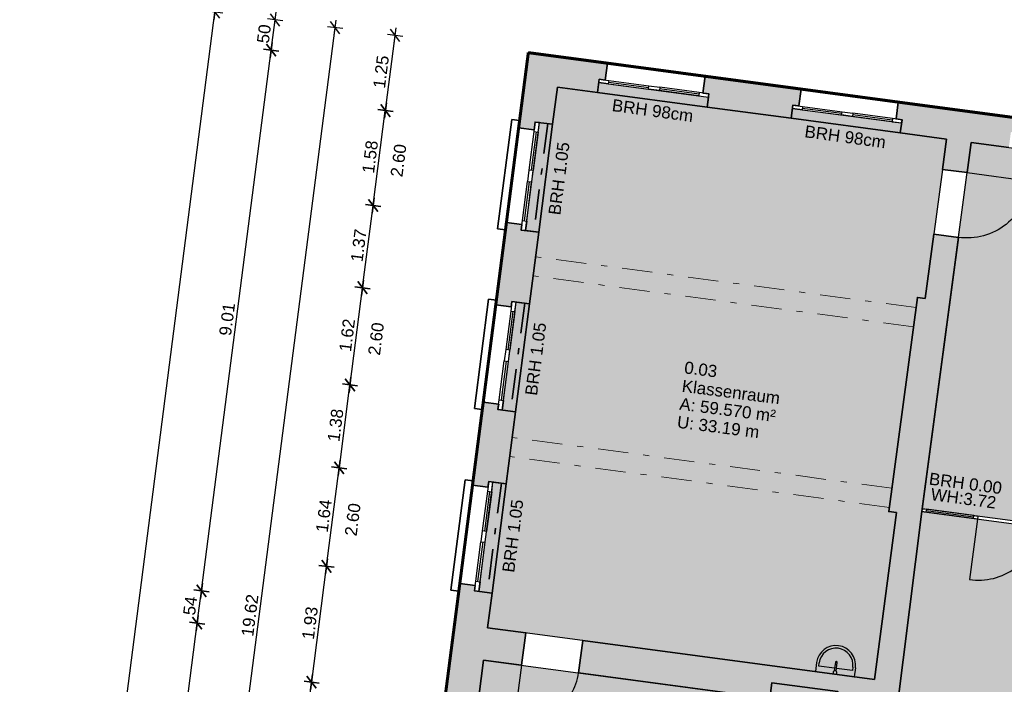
# Model space of a CAD drawing. Header units: metres. Extents: x 344112.5 to 344211.1, y 5709456.4 to 5709545.2.
# Tile 21 of 51: x 344112.5 to 344128.7, y 5709528.7 to 5709539.7. Entities that reach past the tile are written whole.
import ezdxf
from ezdxf.enums import TextEntityAlignment as Align

# ---------------------------------------------------------------- set-up
doc = ezdxf.new("R2010")
doc.units = ezdxf.units.M
for name, pattern in [('AUSGEZOGEN', [0]), ('DASHDOT', [1, 0.5, -0.25, 0, -0.25]), ('DASHED', [19.05, 12.7, -6.35])]:
    doc.linetypes.add(name, pattern=pattern)
doc.layers.add('Bemassung', color=7, linetype='Continuous')
doc.layers.add('Polygonflächen', color=7, linetype='Continuous')
doc.layers.add('BGF', color=2, linetype='Continuous', plot=False)
for name, color, linetype, lineweight in [('Fenster', 7, 'AUSGEZOGEN', 25), ('Sanitär', 7, 'AUSGEZOGEN', 25), ('Schraffur', 8, 'Continuous', 25), ('Text', 7, 'Continuous', 13), ('Türen', 7, 'AUSGEZOGEN', 25), ('Unterzug', 7, 'DASHDOT', 18), ('Wand', 7, 'AUSGEZOGEN', 35)]:
    doc.layers.add(name, color=color, linetype=linetype, lineweight=lineweight)
doc.styles.get("Standard").update_dxf_attribs({"font": 'arial.ttf'})
doc.dimstyles.new('1', dxfattribs={"dimtxt": 0.2, "dimasz": 0.005, "dimexe": 0.08, "dimexo": 0, "dimgap": 0.05, "dimtad": 3, "dimzin": 3, "dimdsep": 46, "dimtxsty": 'Standard', "dimblk": '1000hands_BEMPFEIL', "dimcen": 1, "dimdle": 0.08, "dimse1": 1, "dimse2": 1, "dimclre": 256, "dimazin": 2, "dimtfac": 1, "dimtix": 1, "dimtmove": 2, "dimatfit": 3, "dimldrblk": '1000hands_BEMPFEIL', "dimfxl": 1, "dimtolj": 1, "dimtzin": 0, "dimarcsym": 0})
doc.dimstyles.new('Copy of 1', dxfattribs={"dimtxt": 0.2, "dimasz": 0.005, "dimexe": 0.08, "dimexo": 0, "dimgap": 0.05, "dimtad": 3, "dimdec": 0, "dimlfac": 100, "dimzin": 3, "dimdsep": 46, "dimtxsty": 'Standard', "dimblk": '1000hands_BEMPFEIL', "dimcen": 1, "dimdle": 0.08, "dimse1": 1, "dimse2": 1, "dimclre": 256, "dimazin": 2, "dimtfac": 1, "dimtdec": 0, "dimtix": 1, "dimtmove": 2, "dimatfit": 3, "dimldrblk": '1000hands_BEMPFEIL', "dimfxl": 1, "dimtolj": 1, "dimtzin": 0, "dimarcsym": 0})

# ---------------------------------------------------------------- blocks, each defined once
blk = doc.blocks.new('A$C3A5037E9')
at = {"layer": 'Sanitär'}
for p, q in [((-0.016, 0.201), (-0.016, 0.054)), ((0.016, 0.054), (0.016, 0.201)), ((-0.327, 0.153), (-0.327, 0)), ((-0.284, 0.098), (-0.284, 0.153)), ((-0.016, 0.098), (-0.284, 0.098)), ((0.284, 0.098), (0.016, 0.098)), ((0.284, 0.153), (0.284, 0.098)), ((0.327, 0.153), (0.327, 0))]:
    blk.add_line(p, q, dxfattribs=at)
blk.add_lwpolyline([(-0.327, 0), (0.327, 0)], dxfattribs=at)
for centre, radius, start, end in [((0, 0.153), 0.327, 360, 180), ((0, 0.025), 0.0327, 360, 180), ((0, 0.025), 0.0327, 180, 231.6705), ((0, 0.025), 0.0327, 308.3295, 360)]:
    blk.add_arc(centre, radius, start, end, dxfattribs=at)
at = {"layer": 'Sanitär', "ltscale": 0.5}
blk.add_arc((0, 0.153), 0.284, 360, 180, dxfattribs=at)
at = {"layer": 'Sanitär'}
blk.add_open_spline([(0.016, 0.201), (0.016, 0.202), (0.016, 0.205), (0.012, 0.208), (0.006, 0.21), (0, 0.211), (-0.006, 0.21), (-0.012, 0.208), (-0.016, 0.205), (-0.016, 0.202), (-0.016, 0.201)], degree=3, dxfattribs=at)
blk = doc.blocks.new('1000hands_BEMPFEIL')
at = {"color": 0}
for p, q in [((-25.4, 0), (25.4, 0)), ((-18, -18), (18, 18)), ((0, -25.4), (0, 25.4))]:
    blk.add_line(p, q, dxfattribs=at)
blk = doc.blocks.new('*D308')
at = {"layer": 'Bemassung', "color": 0, "lineweight": -2, "transparency": 16777216}
blk.add_line((344129.32, 5709541.012), (344127.386, 5709541.261), dxfattribs=at)
at = {"layer": 'Defpoints', "color": 0, "transparency": 16777216}
for p in [(344127.381, 5709541.262), (344126.998, 5709538.294, 0), (344128.941, 5709538.035, 0)]:
    blk.add_point(p, dxfattribs=at)
at = {"layer": 'Bemassung', "color": 0, "lineweight": -2, "transparency": 16777216, "xscale": 0.005, "yscale": 0.005, "zscale": 0.005}
for p, rotation in [((344127.381, 5709541.262), 172.6453569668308), ((344129.325, 5709541.011), 352.6453569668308)]:
    blk.add_blockref('1000hands_BEMPFEIL', p, dxfattribs=dict(at, rotation=rotation))
at = {"layer": 'Bemassung', "color": 0, "transparency": 16777216, "insert": (344128.373, 5709541.287), "char_height": 0.2, "attachment_point": 5, "rotation": 352.6454}
blk.add_mtext('\\A1;1.96', dxfattribs=at)
blk = doc.blocks.new('*D309')
at = {"layer": 'Bemassung', "color": 0, "lineweight": -2, "transparency": 16777216}
blk.add_line((344127.377, 5709541.263), (344125.78, 5709541.469), dxfattribs=at)
at = {"layer": 'Defpoints', "color": 0, "transparency": 16777216}
for p in [(344125.775, 5709541.469), (344125.393, 5709538.509, 0), (344126.998, 5709538.294, 0)]:
    blk.add_point(p, dxfattribs=at)
at = {"layer": 'Bemassung', "color": 0, "lineweight": -2, "transparency": 16777216, "xscale": 0.005, "yscale": 0.005, "zscale": 0.005}
for p, rotation in [((344125.775, 5709541.469), 172.6453569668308), ((344127.381, 5709541.262), 352.6453569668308)]:
    blk.add_blockref('1000hands_BEMPFEIL', p, dxfattribs=dict(at, rotation=rotation))
at = {"layer": 'Bemassung', "color": 0, "transparency": 16777216, "insert": (344126.598, 5709541.517), "char_height": 0.2, "attachment_point": 5, "rotation": 352.6454}
blk.add_mtext('\\A1;1.62', dxfattribs=at)
blk = doc.blocks.new('*D310')
at = {"layer": 'Bemassung', "color": 0, "lineweight": -2, "transparency": 16777216}
blk.add_line((344125.77, 5709541.47), (344124.193, 5709541.674), dxfattribs=at)
at = {"layer": 'Defpoints', "color": 0, "transparency": 16777216}
for p in [(344124.188, 5709541.674), (344123.807, 5709538.721, 0), (344125.393, 5709538.509, 0)]:
    blk.add_point(p, dxfattribs=at)
at = {"layer": 'Bemassung', "color": 0, "lineweight": -2, "transparency": 16777216, "xscale": 0.005, "yscale": 0.005, "zscale": 0.005}
for p, rotation in [((344124.188, 5709541.674), 172.6453569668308), ((344125.775, 5709541.469), 352.6453569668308)]:
    blk.add_blockref('1000hands_BEMPFEIL', p, dxfattribs=dict(at, rotation=rotation))
at = {"layer": 'Bemassung', "color": 0, "transparency": 16777216, "insert": (344125.001, 5709541.723), "char_height": 0.2, "attachment_point": 5, "rotation": 352.6454}
blk.add_mtext('\\A1;1.60', dxfattribs=at)
blk = doc.blocks.new('*D311')
at = {"layer": 'Bemassung', "color": 0, "lineweight": -2, "transparency": 16777216}
blk.add_line((344124.183, 5709541.675), (344122.576, 5709541.882), dxfattribs=at)
at = {"layer": 'Defpoints', "color": 0, "transparency": 16777216}
for p in [(344122.571, 5709541.883), (344122.191, 5709538.937, 0), (344123.807, 5709538.721, 0)]:
    blk.add_point(p, dxfattribs=at)
at = {"layer": 'Bemassung', "color": 0, "lineweight": -2, "transparency": 16777216, "xscale": 0.005, "yscale": 0.005, "zscale": 0.005}
for p, rotation in [((344122.571, 5709541.883), 172.6453569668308), ((344124.188, 5709541.674), 352.6453569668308)]:
    blk.add_blockref('1000hands_BEMPFEIL', p, dxfattribs=dict(at, rotation=rotation))
at = {"layer": 'Bemassung', "color": 0, "transparency": 16777216, "insert": (344123.399, 5709541.929), "char_height": 0.2, "attachment_point": 5, "rotation": 352.6454}
blk.add_mtext('\\A1;1.63', dxfattribs=at)
blk = doc.blocks.new('*D312')
at = {"layer": 'Bemassung', "color": 0, "lineweight": -2, "transparency": 16777216}
blk.add_line((344122.566, 5709541.883), (344121.269, 5709542.051), dxfattribs=at)
at = {"layer": 'Defpoints', "color": 0, "transparency": 16777216}
for p in [(344121.264, 5709542.052), (344120.884, 5709539.111, 0), (344122.191, 5709538.937, 0)]:
    blk.add_point(p, dxfattribs=at)
at = {"layer": 'Bemassung', "color": 0, "lineweight": -2, "transparency": 16777216, "xscale": 0.005, "yscale": 0.005, "zscale": 0.005}
for p, rotation in [((344121.264, 5709542.052), 172.6453569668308), ((344122.571, 5709541.883), 352.6453569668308)]:
    blk.add_blockref('1000hands_BEMPFEIL', p, dxfattribs=dict(at, rotation=rotation))
at = {"layer": 'Bemassung', "color": 0, "transparency": 16777216, "insert": (344121.937, 5709542.118), "char_height": 0.2, "attachment_point": 5, "rotation": 352.6454}
blk.add_mtext('\\A1;1.32', dxfattribs=at)
blk = doc.blocks.new('*D259')
at = {"layer": 'Bemassung', "color": 0, "lineweight": -2, "transparency": 16777216}
blk.add_line((344133.227, 5709541.516), (344121.397, 5709543.043), dxfattribs=at)
at = {"layer": 'Defpoints', "color": 0, "transparency": 16777216}
for p in [(344121.392, 5709543.043), (344120.884, 5709539.111, 0), (344132.718, 5709537.53, 0)]:
    blk.add_point(p, dxfattribs=at)
at = {"layer": 'Bemassung', "color": 0, "lineweight": -2, "transparency": 16777216, "xscale": 0.005, "yscale": 0.005, "zscale": 0.005}
for p, rotation in [((344121.392, 5709543.043), 172.6453569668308), ((344133.232, 5709541.515), 352.6453569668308)]:
    blk.add_blockref('1000hands_BEMPFEIL', p, dxfattribs=dict(at, rotation=rotation))
at = {"layer": 'Bemassung', "color": 0, "transparency": 16777216, "insert": (344127.331, 5709542.43), "char_height": 0.2, "attachment_point": 5, "rotation": 352.6454}
blk.add_mtext('\\A1;11.94', dxfattribs=at)
blk = doc.blocks.new('*D269')
at = {"layer": 'Bemassung', "color": 0, "lineweight": -2, "transparency": 16777216}
blk.add_line((344132.847, 5709542.573), (344128.909, 5709543.081), dxfattribs=at)
at = {"layer": 'Defpoints', "color": 0, "transparency": 16777216}
for p in [(344128.904, 5709543.082), (344128.201, 5709537.629, 0), (344132.146, 5709537.102, 0)]:
    blk.add_point(p, dxfattribs=at)
at = {"layer": 'Bemassung', "color": 0, "lineweight": -2, "transparency": 16777216, "xscale": 0.005, "yscale": 0.005, "zscale": 0.005}
for p, rotation in [((344128.904, 5709543.082), 172.6453569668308), ((344132.852, 5709542.572), 352.6453569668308)]:
    blk.add_blockref('1000hands_BEMPFEIL', p, dxfattribs=dict(at, rotation=rotation))
at = {"layer": 'Bemassung', "color": 0, "transparency": 16777216, "insert": (344130.898, 5709542.978), "char_height": 0.2, "attachment_point": 5, "rotation": 352.6454}
blk.add_mtext('\\A1;3.98', dxfattribs=at)
blk = doc.blocks.new('*D270')
at = {"layer": 'Bemassung', "color": 0, "lineweight": -2, "transparency": 16777216}
blk.add_line((344128.899, 5709543.083), (344128.503, 5709543.134), dxfattribs=at)
at = {"layer": 'Defpoints', "color": 0, "transparency": 16777216}
for p in [(344128.498, 5709543.134), (344127.795, 5709537.684, 0), (344128.201, 5709537.629, 0)]:
    blk.add_point(p, dxfattribs=at)
at = {"layer": 'Bemassung', "color": 0, "lineweight": -2, "transparency": 16777216, "xscale": 0.005, "yscale": 0.005, "zscale": 0.005}
for p, rotation in [((344128.498, 5709543.134), 172.6453569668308), ((344128.904, 5709543.082), 352.6453569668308)]:
    blk.add_blockref('1000hands_BEMPFEIL', p, dxfattribs=dict(at, rotation=rotation))
at = {"layer": 'Bemassung', "color": 0, "transparency": 16777216, "insert": (344128.72, 5709543.257), "char_height": 0.2, "attachment_point": 5, "rotation": 352.6454}
blk.add_mtext('\\A1;41', dxfattribs=at)
blk = doc.blocks.new('*D271')
at = {"layer": 'Bemassung', "color": 0, "lineweight": -2, "transparency": 16777216}
blk.add_line((344128.493, 5709543.135), (344122.073, 5709543.964), dxfattribs=at)
at = {"layer": 'Defpoints', "color": 0, "transparency": 16777216}
for p in [(344122.068, 5709543.964), (344121.368, 5709538.542, 0), (344127.795, 5709537.684, 0)]:
    blk.add_point(p, dxfattribs=at)
at = {"layer": 'Bemassung', "color": 0, "lineweight": -2, "transparency": 16777216, "xscale": 0.005, "yscale": 0.005, "zscale": 0.005}
for p, rotation in [((344122.068, 5709543.964), 172.6453569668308), ((344128.498, 5709543.134), 352.6453569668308)]:
    blk.add_blockref('1000hands_BEMPFEIL', p, dxfattribs=dict(at, rotation=rotation))
at = {"layer": 'Bemassung', "color": 0, "transparency": 16777216, "insert": (344125.303, 5709543.7), "char_height": 0.2, "attachment_point": 5, "rotation": 352.6454}
blk.add_mtext('\\A1;6.48', dxfattribs=at)
blk = doc.blocks.new('*D272')
at = {"layer": 'Bemassung', "color": 0, "lineweight": -2, "transparency": 16777216}
blk.add_line((344122.063, 5709543.965), (344121.525, 5709544.035), dxfattribs=at)
at = {"layer": 'Defpoints', "color": 0, "transparency": 16777216}
for p in [(344121.52, 5709544.035), (344120.884, 5709539.111, 0), (344121.368, 5709538.542, 0)]:
    blk.add_point(p, dxfattribs=at)
at = {"layer": 'Bemassung', "color": 0, "lineweight": -2, "transparency": 16777216, "xscale": 0.005, "yscale": 0.005, "zscale": 0.005}
for p, rotation in [((344121.52, 5709544.035), 172.6453569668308), ((344122.068, 5709543.964), 352.6453569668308)]:
    blk.add_blockref('1000hands_BEMPFEIL', p, dxfattribs=dict(at, rotation=rotation))
at = {"layer": 'Bemassung', "color": 0, "transparency": 16777216, "insert": (344121.813, 5709544.15), "char_height": 0.2, "attachment_point": 5, "rotation": 352.6454}
blk.add_mtext('\\A1;55', dxfattribs=at)
blk = doc.blocks.new('*D46')
at = {"layer": 'Bemassung', "color": 0, "lineweight": -2, "transparency": 16777216}
blk.add_line((344166.211, 5709539.275), (344121.653, 5709545.026), dxfattribs=at)
at = {"layer": 'Defpoints', "color": 0, "transparency": 16777216}
for p in [(344121.648, 5709545.027), (344120.884, 5709539.111, 0), (344165.434, 5709533.214, 0)]:
    blk.add_point(p, dxfattribs=at)
at = {"layer": 'Bemassung', "color": 0, "lineweight": -2, "transparency": 16777216, "xscale": 0.005, "yscale": 0.005, "zscale": 0.005}
for p, rotation in [((344121.648, 5709545.027), 172.6453569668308), ((344166.216, 5709539.274), 352.6453569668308)]:
    blk.add_blockref('1000hands_BEMPFEIL', p, dxfattribs=dict(at, rotation=rotation))
at = {"layer": 'Bemassung', "color": 0, "transparency": 16777216, "insert": (344143.952, 5709542.301), "char_height": 0.2, "attachment_point": 5, "rotation": 352.6454}
blk.add_mtext('\\A1;44.94', dxfattribs=at)
blk = doc.blocks.new('*D201')
at = {"layer": 'Bemassung', "color": 0, "lineweight": -2, "transparency": 16777216}
blk.add_line((344117.099, 5709527.13), (344117.303, 5709528.707), dxfattribs=at)
at = {"layer": 'Defpoints', "color": 0, "transparency": 16777216}
for p in [(344117.303, 5709528.712), (344119.504, 5709528.428, 0), (344119.299, 5709526.841, 0)]:
    blk.add_point(p, dxfattribs=at)
at = {"layer": 'Bemassung', "color": 0, "lineweight": -2, "transparency": 16777216, "xscale": 0.005, "yscale": 0.005, "zscale": 0.005}
for p, rotation in [((344117.303, 5709528.712), 82.6453569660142), ((344117.099, 5709527.126), 262.6453569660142)]:
    blk.add_blockref('1000hands_BEMPFEIL', p, dxfattribs=dict(at, rotation=rotation))
at = {"layer": 'Bemassung', "color": 0, "transparency": 16777216, "insert": (344117.05, 5709527.938), "char_height": 0.2, "attachment_point": 5, "rotation": 82.6454}
blk.add_mtext('\\A1;1.60', dxfattribs=at)
blk = doc.blocks.new('*D202')
at = {"layer": 'Bemassung', "color": 0, "lineweight": -2, "transparency": 16777216}
blk.add_line((344117.304, 5709528.717), (344117.55, 5709530.622), dxfattribs=at)
at = {"layer": 'Defpoints', "color": 0, "transparency": 16777216}
for p in [(344117.55, 5709530.626), (344119.752, 5709530.342, 0), (344119.504, 5709528.428, 0)]:
    blk.add_point(p, dxfattribs=at)
at = {"layer": 'Bemassung', "color": 0, "lineweight": -2, "transparency": 16777216, "xscale": 0.005, "yscale": 0.005, "zscale": 0.005}
for p, rotation in [((344117.55, 5709530.626), 82.6453569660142), ((344117.303, 5709528.712), 262.6453569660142)]:
    blk.add_blockref('1000hands_BEMPFEIL', p, dxfattribs=dict(at, rotation=rotation))
at = {"layer": 'Bemassung', "color": 0, "transparency": 16777216, "insert": (344117.276, 5709529.689), "char_height": 0.2, "attachment_point": 5, "rotation": 82.6454}
blk.add_mtext('\\A1;1.93', dxfattribs=at)
blk = doc.blocks.new('*D203')
at = {"layer": 'Bemassung', "color": 0, "lineweight": -2, "transparency": 16777216}
blk.add_line((344117.551, 5709530.631), (344117.76, 5709532.248), dxfattribs=at)
at = {"layer": 'Defpoints', "color": 0, "transparency": 16777216}
for p in [(344117.76, 5709532.253), (344119.962, 5709531.969, 0), (344119.752, 5709530.342, 0)]:
    blk.add_point(p, dxfattribs=at)
at = {"layer": 'Bemassung', "color": 0, "lineweight": -2, "transparency": 16777216, "xscale": 0.005, "yscale": 0.005, "zscale": 0.005}
for p, rotation in [((344117.76, 5709532.253), 82.6453569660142), ((344117.55, 5709530.626), 262.6453569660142)]:
    blk.add_blockref('1000hands_BEMPFEIL', p, dxfattribs=dict(at, rotation=rotation))
at = {"layer": 'Bemassung', "color": 0, "transparency": 16777216, "insert": (344117.505, 5709531.459), "char_height": 0.2, "attachment_point": 5, "rotation": 82.6454}
blk.add_mtext('\\A1;1.64', dxfattribs=at)
blk = doc.blocks.new('*D204')
at = {"layer": 'Bemassung', "color": 0, "lineweight": -2, "transparency": 16777216}
blk.add_line((344117.761, 5709532.258), (344117.936, 5709533.617), dxfattribs=at)
at = {"layer": 'Defpoints', "color": 0, "transparency": 16777216}
for p in [(344117.937, 5709533.622), (344120.139, 5709533.337, 0), (344119.962, 5709531.969, 0)]:
    blk.add_point(p, dxfattribs=at)
at = {"layer": 'Bemassung', "color": 0, "lineweight": -2, "transparency": 16777216, "xscale": 0.005, "yscale": 0.005, "zscale": 0.005}
for p, rotation in [((344117.937, 5709533.622), 82.6453569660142), ((344117.76, 5709532.253), 262.6453569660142)]:
    blk.add_blockref('1000hands_BEMPFEIL', p, dxfattribs=dict(at, rotation=rotation))
at = {"layer": 'Bemassung', "color": 0, "transparency": 16777216, "insert": (344117.698, 5709532.957), "char_height": 0.2, "attachment_point": 5, "rotation": 82.6454}
blk.add_mtext('\\A1;1.38', dxfattribs=at)
blk = doc.blocks.new('*D205')
at = {"layer": 'Bemassung', "color": 0, "lineweight": -2, "transparency": 16777216}
blk.add_line((344117.938, 5709533.627), (344118.144, 5709535.223), dxfattribs=at)
at = {"layer": 'Defpoints', "color": 0, "transparency": 16777216}
for p in [(344118.144, 5709535.228), (344120.346, 5709534.944, 0), (344120.139, 5709533.337, 0)]:
    blk.add_point(p, dxfattribs=at)
at = {"layer": 'Bemassung', "color": 0, "lineweight": -2, "transparency": 16777216, "xscale": 0.005, "yscale": 0.005, "zscale": 0.005}
for p, rotation in [((344118.144, 5709535.228), 82.6453569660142), ((344117.937, 5709533.622), 262.6453569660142)]:
    blk.add_blockref('1000hands_BEMPFEIL', p, dxfattribs=dict(at, rotation=rotation))
at = {"layer": 'Bemassung', "color": 0, "transparency": 16777216, "insert": (344117.89, 5709534.444), "char_height": 0.2, "attachment_point": 5, "rotation": 82.6454}
blk.add_mtext('\\A1;1.62', dxfattribs=at)
blk = doc.blocks.new('*D206')
at = {"layer": 'Bemassung', "color": 0, "lineweight": -2, "transparency": 16777216}
blk.add_line((344118.145, 5709535.233), (344118.319, 5709536.582), dxfattribs=at)
at = {"layer": 'Defpoints', "color": 0, "transparency": 16777216}
for p in [(344118.32, 5709536.587), (344120.522, 5709536.303, 0), (344120.346, 5709534.944, 0)]:
    blk.add_point(p, dxfattribs=at)
at = {"layer": 'Bemassung', "color": 0, "lineweight": -2, "transparency": 16777216, "xscale": 0.005, "yscale": 0.005, "zscale": 0.005}
for p, rotation in [((344118.32, 5709536.587), 82.6453569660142), ((344118.144, 5709535.228), 262.6453569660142)]:
    blk.add_blockref('1000hands_BEMPFEIL', p, dxfattribs=dict(at, rotation=rotation))
at = {"layer": 'Bemassung', "color": 0, "transparency": 16777216, "insert": (344118.081, 5709535.927), "char_height": 0.2, "attachment_point": 5, "rotation": 82.6454}
blk.add_mtext('\\A1;1.37', dxfattribs=at)
blk = doc.blocks.new('*D207')
at = {"layer": 'Bemassung', "color": 0, "lineweight": -2, "transparency": 16777216}
blk.add_line((344118.32, 5709536.592), (344118.521, 5709538.149), dxfattribs=at)
at = {"layer": 'Defpoints', "color": 0, "transparency": 16777216}
for p in [(344118.522, 5709538.154), (344120.724, 5709537.87, 0), (344120.522, 5709536.303, 0)]:
    blk.add_point(p, dxfattribs=at)
at = {"layer": 'Bemassung', "color": 0, "lineweight": -2, "transparency": 16777216, "xscale": 0.005, "yscale": 0.005, "zscale": 0.005}
for p, rotation in [((344118.522, 5709538.154), 82.6453569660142), ((344118.32, 5709536.587), 262.6453569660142)]:
    blk.add_blockref('1000hands_BEMPFEIL', p, dxfattribs=dict(at, rotation=rotation))
at = {"layer": 'Bemassung', "color": 0, "transparency": 16777216, "insert": (344118.27, 5709537.39), "char_height": 0.2, "attachment_point": 5, "rotation": 82.6454}
blk.add_mtext('\\A1;1.58', dxfattribs=at)
blk = doc.blocks.new('*D208')
at = {"layer": 'Bemassung', "color": 0, "lineweight": -2, "transparency": 16777216}
blk.add_line((344118.523, 5709538.159), (344118.682, 5709539.391), dxfattribs=at)
at = {"layer": 'Defpoints', "color": 0, "transparency": 16777216}
for p in [(344118.682, 5709539.396), (344120.884, 5709539.111, 0), (344120.724, 5709537.87, 0)]:
    blk.add_point(p, dxfattribs=at)
at = {"layer": 'Bemassung', "color": 0, "lineweight": -2, "transparency": 16777216, "xscale": 0.005, "yscale": 0.005, "zscale": 0.005}
for p, rotation in [((344118.682, 5709539.396), 82.6453569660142), ((344118.522, 5709538.154), 262.6453569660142)]:
    blk.add_blockref('1000hands_BEMPFEIL', p, dxfattribs=dict(at, rotation=rotation))
at = {"layer": 'Bemassung', "color": 0, "transparency": 16777216, "insert": (344118.451, 5709538.794), "char_height": 0.2, "attachment_point": 5, "rotation": 82.6454}
blk.add_mtext('\\A1;1.25', dxfattribs=at)
blk = doc.blocks.new('*D209')
at = {"layer": 'Bemassung', "color": 0, "lineweight": -2, "transparency": 16777216}
blk.add_line((344115.18, 5709520.075), (344117.69, 5709539.519), dxfattribs=at)
at = {"layer": 'Defpoints', "color": 0, "transparency": 16777216}
for p in [(344117.691, 5709539.524), (344120.884, 5709539.111, 0), (344118.372, 5709519.658, 0)]:
    blk.add_point(p, dxfattribs=at)
at = {"layer": 'Bemassung', "color": 0, "lineweight": -2, "transparency": 16777216, "xscale": 0.005, "yscale": 0.005, "zscale": 0.005}
for p, rotation in [((344117.691, 5709539.524), 82.6453569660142), ((344115.18, 5709520.07), 262.6453569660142)]:
    blk.add_blockref('1000hands_BEMPFEIL', p, dxfattribs=dict(at, rotation=rotation))
at = {"layer": 'Bemassung', "color": 0, "transparency": 16777216, "insert": (344116.284, 5709529.816), "char_height": 0.2, "attachment_point": 5, "rotation": 82.6454}
blk.add_mtext('\\A1;19.62', dxfattribs=at)
blk = doc.blocks.new('*D211')
at = {"layer": 'Bemassung', "color": 0, "lineweight": -2, "transparency": 16777216}
blk.add_line((344114.261, 5709520.766), (344115.412, 5709529.682), dxfattribs=at)
at = {"layer": 'Defpoints', "color": 0, "transparency": 16777216}
for p in [(344115.413, 5709529.687), (344120.143, 5709529.076, 0), (344118.99, 5709520.15, 0)]:
    blk.add_point(p, dxfattribs=at)
at = {"layer": 'Bemassung', "color": 0, "lineweight": -2, "transparency": 16777216, "xscale": 0.005, "yscale": 0.005, "zscale": 0.005}
for p, rotation in [((344115.413, 5709529.687), 82.6453569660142), ((344114.26, 5709520.761), 262.6453569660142)]:
    blk.add_blockref('1000hands_BEMPFEIL', p, dxfattribs=dict(at, rotation=rotation))
at = {"layer": 'Bemassung', "color": 0, "transparency": 16777216, "insert": (344114.686, 5709525.243), "char_height": 0.2, "attachment_point": 5, "rotation": 82.6454}
blk.add_mtext('\\A1;9.00', dxfattribs=at)
blk = doc.blocks.new('*D212')
at = {"layer": 'Bemassung', "color": 0, "lineweight": -2, "transparency": 16777216}
blk.add_line((344115.413, 5709529.692), (344115.481, 5709530.217), dxfattribs=at)
at = {"layer": 'Defpoints', "color": 0, "transparency": 16777216}
for p in [(344115.482, 5709530.222), (344120.212, 5709529.612, 0), (344120.143, 5709529.076, 0)]:
    blk.add_point(p, dxfattribs=at)
at = {"layer": 'Bemassung', "color": 0, "lineweight": -2, "transparency": 16777216, "xscale": 0.005, "yscale": 0.005, "zscale": 0.005}
for p, rotation in [((344115.482, 5709530.222), 82.6453569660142), ((344115.413, 5709529.687), 262.6453569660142)]:
    blk.add_blockref('1000hands_BEMPFEIL', p, dxfattribs=dict(at, rotation=rotation))
at = {"layer": 'Bemassung', "color": 0, "transparency": 16777216, "insert": (344115.297, 5709529.974), "char_height": 0.2, "attachment_point": 5, "rotation": 82.6454}
blk.add_mtext('\\A1;54', dxfattribs=at)
blk = doc.blocks.new('*D213')
at = {"layer": 'Bemassung', "color": 0, "lineweight": -2, "transparency": 16777216}
blk.add_line((344115.482, 5709530.227), (344116.634, 5709539.148), dxfattribs=at)
at = {"layer": 'Defpoints', "color": 0, "transparency": 16777216}
for p in [(344116.634, 5709539.153), (344121.365, 5709538.543, 0), (344120.212, 5709529.612, 0)]:
    blk.add_point(p, dxfattribs=at)
at = {"layer": 'Bemassung', "color": 0, "lineweight": -2, "transparency": 16777216, "xscale": 0.005, "yscale": 0.005, "zscale": 0.005}
for p, rotation in [((344116.634, 5709539.153), 82.6453569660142), ((344115.482, 5709530.222), 262.6453569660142)]:
    blk.add_blockref('1000hands_BEMPFEIL', p, dxfattribs=dict(at, rotation=rotation))
at = {"layer": 'Bemassung', "color": 0, "transparency": 16777216, "insert": (344115.907, 5709534.707), "char_height": 0.2, "attachment_point": 5, "rotation": 82.6454}
blk.add_mtext('\\A1;9.01', dxfattribs=at)
blk = doc.blocks.new('*D214')
at = {"layer": 'Bemassung', "color": 0, "lineweight": -2, "transparency": 16777216}
blk.add_line((344116.635, 5709539.158), (344116.698, 5709539.647), dxfattribs=at)
at = {"layer": 'Defpoints', "color": 0, "transparency": 16777216}
for p in [(344116.699, 5709539.652), (344120.884, 5709539.111, 0), (344121.365, 5709538.543, 0)]:
    blk.add_point(p, dxfattribs=at)
at = {"layer": 'Bemassung', "color": 0, "lineweight": -2, "transparency": 16777216, "xscale": 0.005, "yscale": 0.005, "zscale": 0.005}
for p, rotation in [((344116.699, 5709539.652), 82.6453569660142), ((344116.634, 5709539.153), 262.6453569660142)]:
    blk.add_blockref('1000hands_BEMPFEIL', p, dxfattribs=dict(at, rotation=rotation))
at = {"layer": 'Bemassung', "color": 0, "transparency": 16777216, "insert": (344116.516, 5709539.422), "char_height": 0.2, "attachment_point": 5, "rotation": 82.6454}
blk.add_mtext('\\A1;50', dxfattribs=at)
blk = doc.blocks.new('*D35')
at = {"layer": 'Bemassung', "color": 0, "lineweight": -2, "transparency": 16777216}
blk.add_line((344112.605, 5709515.749), (344115.706, 5709539.775), dxfattribs=at)
at = {"layer": 'Defpoints', "color": 0, "transparency": 16777216}
for p in [(344115.707, 5709539.78), (344120.884, 5709539.111, 0), (344150.937, 5709510.797, 0)]:
    blk.add_point(p, dxfattribs=at)
at = {"layer": 'Bemassung', "color": 0, "lineweight": -2, "transparency": 16777216, "xscale": 0.005, "yscale": 0.005, "zscale": 0.005}
for p, rotation in [((344115.707, 5709539.78), 82.6453569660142), ((344112.605, 5709515.744), 262.6453569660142)]:
    blk.add_blockref('1000hands_BEMPFEIL', p, dxfattribs=dict(at, rotation=rotation))
at = {"layer": 'Bemassung', "color": 0, "transparency": 16777216, "insert": (344114.005, 5709527.781), "char_height": 0.2, "attachment_point": 5, "rotation": 82.6454}
blk.add_mtext('\\A1;24.23', dxfattribs=at)

msp = doc.modelspace()

# ---------------------------------------------------------------- hatches: boundary and pattern name
at = {"layer": 'Polygonflächen'}
h = msp.add_hatch(color=134, dxfattribs=at)
h.dxf.hatch_style = 1
h.paths.add_polyline_path([(344127.314, 5709535.069), (344127.443, 5709535.052), (344127.728, 5709537.183), (344127.795, 5709537.684), (344127.031, 5709537.786), (344127.053, 5709537.949), (344125.249, 5709538.19), (344125.227, 5709538.027), (344123.84, 5709538.212), (344123.862, 5709538.376), (344122.048, 5709538.618), (344122.026, 5709538.454), (344121.368, 5709538.542), (344121.286, 5709537.928), (344121.066, 5709537.956), (344120.836, 5709536.172), (344121.055, 5709536.143), (344120.903, 5709534.963), (344120.683, 5709534.991), (344120.453, 5709533.206), (344120.672, 5709533.178), (344120.519, 5709531.987), (344120.299, 5709532.016), (344120.066, 5709530.211), (344120.286, 5709530.183), (344120.212, 5709529.612), (344126.602, 5709528.758), (344126.97, 5709531.513), (344126.841, 5709531.531)])
h = msp.add_hatch(color=254, dxfattribs=at)
h.dxf.hatch_style = 1
h.paths.add_polyline_path([(344137.354, 5709534.404), (344131.883, 5709535.135), (344132.146, 5709537.102), (344128.201, 5709537.629), (344127.392, 5709531.578), (344131.337, 5709531.051), (344131.353, 5709531.17), (344136.825, 5709530.439)])
h = msp.add_hatch(color=254, dxfattribs=at)
h.dxf.hatch_style = 1
h.paths.add_polyline_path([(344131.303, 5709530.642), (344131.283, 5709530.645), (344131.331, 5709531.001), (344127.386, 5709531.529), (344126.872, 5709527.461), (344125.906, 5709520.225), (344129.841, 5709519.699)])
h = msp.add_hatch(color=134, dxfattribs=at)
h.dxf.hatch_style = 1
h.paths.add_polyline_path([(344126.07, 5709525.53), (344126.218, 5709525.51), (344126.486, 5709527.512), (344126.456, 5709527.516), (344126.55, 5709528.22), (344125.965, 5709528.298), (344126, 5709528.556), (344124.909, 5709528.702), (344124.875, 5709528.444), (344120.143, 5709529.076), (344120.065, 5709528.472), (344119.845, 5709528.5), (344119.612, 5709526.695), (344119.831, 5709526.667), (344119.676, 5709525.467), (344119.456, 5709525.495), (344119.226, 5709523.71), (344119.446, 5709523.682), (344119.292, 5709522.492), (344119.082, 5709522.518), (344118.873, 5709520.891), (344118.853, 5709520.743), (344119.063, 5709520.716), (344118.99, 5709520.15), (344119.902, 5709520.028), (344119.875, 5709519.83), (344121.654, 5709519.593), (344121.681, 5709519.791), (344121.79, 5709519.776), (344122.236, 5709519.717), (344122.652, 5709519.661), (344122.627, 5709519.473), (344124.406, 5709519.235), (344124.431, 5709519.423), (344125.388, 5709519.295), (344125.749, 5709522.001), (344125.601, 5709522.021)])
at = {"layer": 'Schraffur'}
h = msp.add_hatch(color=256, dxfattribs=at)
h.dxf.hatch_style = 1
h.paths.add_polyline_path([(344122.055, 5709538.673), (344122.154, 5709538.659), (344122.191, 5709538.937), (344120.884, 5709539.111), (344120.724, 5709537.87), (344120.98, 5709537.837), (344120.996, 5709537.965), (344121.286, 5709537.928), (344121.365, 5709538.543), (344122.026, 5709538.454)])
h = msp.add_hatch(color=256, dxfattribs=at)
h.dxf.hatch_style = 1
h.paths.add_polyline_path([(344125.393, 5709538.509), (344123.807, 5709538.721), (344123.77, 5709538.443), (344123.869, 5709538.43), (344123.84, 5709538.212), (344125.227, 5709538.027), (344125.257, 5709538.245), (344125.356, 5709538.231)])
h = msp.add_hatch(color=256, dxfattribs=at)
h.dxf.hatch_style = 1
h.paths.add_polyline_path([(344128.941, 5709538.035), (344126.998, 5709538.294), (344126.961, 5709538.017), (344127.06, 5709538.004), (344127.031, 5709537.786), (344127.795, 5709537.684), (344127.728, 5709537.183), (344128.134, 5709537.129), (344128.201, 5709537.629), (344128.825, 5709537.546), (344128.859, 5709537.799), (344128.909, 5709537.792)])
h = msp.add_hatch(color=256, dxfattribs=at)
h.dxf.hatch_style = 1
h.paths.add_polyline_path([(344121.055, 5709536.143), (344120.765, 5709536.181), (344120.777, 5709536.27), (344120.522, 5709536.303), (344120.346, 5709534.944), (344120.602, 5709534.911), (344120.613, 5709535), (344120.903, 5709534.963)])
h = msp.add_hatch(color=256, dxfattribs=at)
h.dxf.hatch_style = 1
h.paths.add_polyline_path([(344127.991, 5709536.058), (344127.585, 5709536.113), (344127.443, 5709535.052), (344127.314, 5709535.069), (344126.841, 5709531.531), (344126.97, 5709531.513), (344126.602, 5709528.758), (344121.785, 5709529.402), (344121.713, 5709528.866), (344124.875, 5709528.444), (344124.909, 5709528.702), (344126, 5709528.556), (344125.965, 5709528.298), (344126.55, 5709528.22), (344126.456, 5709527.516), (344126.872, 5709527.461), (344127.386, 5709531.529)])
h = msp.add_hatch(color=256, dxfattribs=at)
h.dxf.hatch_style = 1
h.paths.add_polyline_path([(344120.672, 5709533.178), (344120.382, 5709533.216), (344120.394, 5709533.304), (344120.139, 5709533.337), (344119.962, 5709531.969), (344120.217, 5709531.936), (344120.229, 5709532.025), (344120.519, 5709531.988)])
h = msp.add_hatch(color=256, dxfattribs=at)
h.dxf.hatch_style = 1
h.paths.add_polyline_path([(344120.843, 5709529.527), (344120.212, 5709529.612), (344120.286, 5709530.183), (344119.996, 5709530.22), (344120.007, 5709530.309), (344119.752, 5709530.342), (344119.504, 5709528.428), (344119.76, 5709528.395), (344119.774, 5709528.509), (344120.065, 5709528.472), (344120.143, 5709529.076), (344120.772, 5709528.992)])

# ---------------------------------------------------------------- linework, layer by layer
at = {"layer": 'BGF', "const_width": 0.05, "elevation": 0}
for points in [[(344119.504, 5709528.428), (344119.752, 5709530.342), (344119.962, 5709531.969), (344120.139, 5709533.337), (344120.346, 5709534.944), (344120.522, 5709536.303), (344120.884, 5709539.111)], [(344120.884, 5709539.111), (344122.191, 5709538.937), (344123.807, 5709538.721), (344125.393, 5709538.509), (344126.998, 5709538.294), (344128.941, 5709538.035), (344130.017, 5709537.891), (344130.507, 5709537.826), (344131.563, 5709537.685), (344132.718, 5709537.53), (344132.456, 5709535.573), (344137.937, 5709534.84), (344137.336, 5709530.34), (344138.704, 5709530.157), (344139.794, 5709530.012), (344142.371, 5709529.667), (344143.412, 5709529.528), (344145.88, 5709529.199)]]:
    msp.add_lwpolyline(points, dxfattribs=at)
at = {"layer": 'Fenster', "elevation": 0}
for points in [[(344122.206, 5709538.597), (344122.048, 5709538.618), (344122.055, 5709538.673), (344122.214, 5709538.651)], [(344123.049, 5709538.484), (344122.87, 5709538.508), (344122.878, 5709538.563), (344123.056, 5709538.539)], [(344123.703, 5709538.397), (344123.862, 5709538.376), (344123.869, 5709538.43), (344123.71, 5709538.451)], [(344125.408, 5709538.169), (344125.249, 5709538.19), (344125.257, 5709538.245), (344125.415, 5709538.224)], [(344126.24, 5709538.058), (344126.062, 5709538.082), (344126.069, 5709538.136), (344126.248, 5709538.112)], [(344121.066, 5709537.957), (344120.996, 5709537.965), (344120.976, 5709537.807), (344121.046, 5709537.798)], [(344126.895, 5709537.97), (344127.053, 5709537.949), (344127.06, 5709538.004), (344126.902, 5709538.025)], [(344120.964, 5709537.163), (344120.893, 5709537.172), (344120.87, 5709536.984), (344120.94, 5709536.975)], [(344120.835, 5709536.172), (344120.765, 5709536.181), (344120.787, 5709536.339), (344120.857, 5709536.33)], [(344120.683, 5709534.991), (344120.613, 5709535), (344120.593, 5709534.842), (344120.663, 5709534.833)], [(344120.581, 5709534.198), (344120.51, 5709534.207), (344120.487, 5709534.018), (344120.557, 5709534.01)], [(344120.452, 5709533.206), (344120.382, 5709533.216), (344120.404, 5709533.374), (344120.474, 5709533.364)], [(344120.299, 5709532.016), (344120.229, 5709532.025), (344120.209, 5709531.866), (344120.279, 5709531.858)], [(344127.455, 5709531.519), (344127.386, 5709531.529), (344127.392, 5709531.578), (344127.462, 5709531.569)], [(344128.308, 5709531.405), (344128.238, 5709531.415), (344128.245, 5709531.464), (344128.314, 5709531.455)], [(344120.194, 5709531.203), (344120.124, 5709531.212), (344120.101, 5709531.033), (344120.171, 5709531.025)], [(344120.066, 5709530.211), (344119.996, 5709530.22), (344120.017, 5709530.379), (344120.087, 5709530.369)]]:
    msp.add_lwpolyline(points, close=True, dxfattribs=at)
for points in [[(344122.206, 5709538.597), (344122.87, 5709538.508)], [(344122.21, 5709538.624), (344122.874, 5709538.535)], [(344122.214, 5709538.651), (344122.878, 5709538.563)], [(344123.703, 5709538.397), (344123.049, 5709538.484)], [(344123.707, 5709538.424), (344123.052, 5709538.512)], [(344123.71, 5709538.451), (344123.056, 5709538.539)], [(344125.408, 5709538.169), (344126.062, 5709538.082)], [(344125.411, 5709538.196), (344126.066, 5709538.109)], [(344125.415, 5709538.224), (344126.069, 5709538.136)], [(344126.898, 5709537.998), (344126.244, 5709538.085)], [(344126.902, 5709538.025), (344126.248, 5709538.112)], [(344126.895, 5709537.97), (344126.24, 5709538.058)], [(344120.976, 5709537.807), (344120.893, 5709537.172)], [(344121.011, 5709537.803), (344120.929, 5709537.168)], [(344121.046, 5709537.798), (344120.964, 5709537.163)], [(344120.787, 5709536.339), (344120.869, 5709536.984)], [(344120.822, 5709536.335), (344120.904, 5709536.979)], [(344120.857, 5709536.33), (344120.939, 5709536.975)], [(344120.593, 5709534.842), (344120.51, 5709534.207)], [(344120.628, 5709534.837), (344120.545, 5709534.202)], [(344120.663, 5709534.833), (344120.581, 5709534.198)], [(344120.404, 5709533.374), (344120.486, 5709534.019)], [(344120.439, 5709533.369), (344120.521, 5709534.014)], [(344120.474, 5709533.364), (344120.556, 5709534.009)], [(344120.209, 5709531.866), (344120.124, 5709531.212)], [(344120.244, 5709531.862), (344120.159, 5709531.207)], [(344120.279, 5709531.858), (344120.194, 5709531.203)], [(344128.245, 5709531.464), (344127.462, 5709531.569)], [(344128.238, 5709531.415), (344127.455, 5709531.519)], [(344128.241, 5709531.439), (344127.458, 5709531.544)], [(344120.017, 5709530.379), (344120.101, 5709531.033)], [(344120.052, 5709530.374), (344120.136, 5709531.029)], [(344120.087, 5709530.369), (344120.171, 5709531.024)]]:
    msp.add_lwpolyline(points, dxfattribs=at)
at = {"layer": 'Polygonflächen', "elevation": 0}
for points in [[(344120.212, 5709529.612), (344120.286, 5709530.183), (344120.066, 5709530.211), (344120.299, 5709532.016), (344120.519, 5709531.987), (344120.672, 5709533.178), (344120.453, 5709533.206), (344120.683, 5709534.991), (344120.903, 5709534.963), (344121.055, 5709536.143), (344120.836, 5709536.172), (344121.066, 5709537.956), (344121.286, 5709537.928), (344121.368, 5709538.542), (344122.026, 5709538.454), (344122.048, 5709538.618), (344123.862, 5709538.376), (344123.84, 5709538.212), (344125.227, 5709538.027), (344125.249, 5709538.19), (344127.053, 5709537.949), (344127.031, 5709537.786), (344127.795, 5709537.684), (344127.728, 5709537.183), (344127.443, 5709535.052), (344127.314, 5709535.069), (344126.841, 5709531.531), (344126.97, 5709531.513), (344126.602, 5709528.758), (344120.212, 5709529.612)], [(344127.392, 5709531.578), (344128.201, 5709537.629), (344132.146, 5709537.102), (344131.883, 5709535.135), (344137.354, 5709534.404), (344136.825, 5709530.439), (344131.353, 5709531.17), (344131.337, 5709531.051), (344127.392, 5709531.578)], [(344125.906, 5709520.225), (344126.872, 5709527.461), (344127.386, 5709531.529), (344131.331, 5709531.001), (344131.283, 5709530.645), (344131.303, 5709530.642), (344129.841, 5709519.699), (344125.906, 5709520.225)], [(344120.065, 5709528.472), (344120.143, 5709529.076), (344124.875, 5709528.444), (344124.909, 5709528.702), (344126, 5709528.556)]]:
    msp.add_lwpolyline(points, dxfattribs=at)
at = {"layer": 'Türen', "elevation": 0}
for points in [[(344128.134, 5709537.129), (344129.178, 5709536.989, -0.419358), (344127.991, 5709536.058, -0.414214)], [(344128.308, 5709531.405), (344128.174, 5709530.41, 0.419358), (344129.328, 5709531.269, 0.414214)], [(344120.772, 5709528.992), (344120.649, 5709528.074, 0.419358), (344121.713, 5709528.866, 0.414214)]]:
    msp.add_lwpolyline(points, format="xyb", dxfattribs=at)
at = {"layer": 'Unterzug', "elevation": 0}
for points in [[(344127.292, 5709534.901), (344121.004, 5709535.741)], [(344127.249, 5709534.584), (344120.963, 5709535.424)], [(344126.893, 5709531.917), (344120.618, 5709532.756)], [(344126.85, 5709531.6), (344120.577, 5709532.438)]]:
    msp.add_lwpolyline(points, dxfattribs=at)
at = {"layer": 'Wand', "elevation": 0}
for points in [[(344120.884, 5709539.111), (344120.724, 5709537.87)], [(344122.191, 5709538.937), (344120.884, 5709539.111)], [(344122.026, 5709538.454), (344122.055, 5709538.673), (344122.154, 5709538.659), (344122.191, 5709538.937)], [(344123.807, 5709538.721), (344122.191, 5709538.937)], [(344123.84, 5709538.212), (344123.869, 5709538.43), (344123.77, 5709538.443), (344123.807, 5709538.721)], [(344125.393, 5709538.509), (344123.807, 5709538.721)], [(344121.365, 5709538.543), (344121.286, 5709537.928)], [(344122.026, 5709538.454), (344121.365, 5709538.543)], [(344123.84, 5709538.212), (344122.026, 5709538.454)], [(344125.227, 5709538.027), (344125.257, 5709538.245), (344125.356, 5709538.231), (344125.393, 5709538.509)], [(344126.998, 5709538.294), (344125.393, 5709538.509)], [(344127.031, 5709537.786), (344127.06, 5709538.004), (344126.961, 5709538.017), (344126.998, 5709538.294)], [(344128.941, 5709538.035), (344126.998, 5709538.294)], [(344125.227, 5709538.027), (344123.84, 5709538.212)], [(344120.61, 5709538.005), (344120.377, 5709536.2)], [(344120.739, 5709537.989), (344120.61, 5709538.005)], [(344121.286, 5709537.928), (344120.996, 5709537.965), (344120.98, 5709537.837), (344120.724, 5709537.87)], [(344121.286, 5709537.928), (344121.055, 5709536.143)], [(344127.031, 5709537.786), (344125.227, 5709538.027)], [(344127.795, 5709537.684), (344127.031, 5709537.786)], [(344127.728, 5709537.183), (344127.795, 5709537.684)], [(344128.134, 5709537.129), (344128.201, 5709537.629)], [(344128.825, 5709537.546), (344128.201, 5709537.629)], [(344128.134, 5709537.129), (344127.728, 5709537.183)], [(344120.522, 5709536.303), (344120.346, 5709534.944)], [(344121.055, 5709536.143), (344120.765, 5709536.181), (344120.777, 5709536.27), (344120.522, 5709536.303)], [(344120.506, 5709536.184), (344120.377, 5709536.2)], [(344121.055, 5709536.143), (344120.903, 5709534.963)], [(344127.443, 5709535.052), (344127.585, 5709536.113)], [(344127.991, 5709536.058), (344127.585, 5709536.113)], [(344126.872, 5709527.461), (344127.386, 5709531.529), (344127.991, 5709536.058)], [(344120.227, 5709535.04), (344119.994, 5709533.235)], [(344120.356, 5709535.023), (344120.227, 5709535.04)], [(344120.903, 5709534.963), (344120.613, 5709535), (344120.602, 5709534.911), (344120.346, 5709534.944)], [(344126.97, 5709531.513), (344126.841, 5709531.531), (344127.314, 5709535.069), (344127.443, 5709535.052)], [(344120.903, 5709534.963), (344120.672, 5709533.178)], [(344120.139, 5709533.337), (344119.962, 5709531.969)], [(344120.123, 5709533.218), (344119.994, 5709533.235)], [(344120.672, 5709533.178), (344120.382, 5709533.216), (344120.394, 5709533.304), (344120.139, 5709533.337)], [(344120.672, 5709533.178), (344120.519, 5709531.988)], [(344119.842, 5709532.055), (344119.606, 5709530.23)], [(344119.971, 5709532.038), (344119.842, 5709532.055)], [(344120.519, 5709531.988), (344120.229, 5709532.025), (344120.217, 5709531.936), (344119.962, 5709531.969)], [(344120.519, 5709531.988), (344120.286, 5709530.183)], [(344126.602, 5709528.758), (344126.97, 5709531.513)], [(344119.752, 5709530.342), (344119.504, 5709528.428)], [(344120.286, 5709530.183), (344119.996, 5709530.22), (344120.007, 5709530.309), (344119.752, 5709530.342)], [(344119.735, 5709530.213), (344119.606, 5709530.23)], [(344120.286, 5709530.183), (344120.212, 5709529.612)], [(344120.843, 5709529.527), (344120.212, 5709529.612)], [(344120.843, 5709529.527), (344120.772, 5709528.992)], [(344121.785, 5709529.402), (344121.713, 5709528.866)], [(344126.602, 5709528.758), (344121.785, 5709529.402)], [(344120.143, 5709529.076), (344120.065, 5709528.472)], [(344120.772, 5709528.992), (344120.143, 5709529.076)], [(344124.875, 5709528.444), (344121.713, 5709528.866)], [(344125.965, 5709528.298), (344126, 5709528.556), (344124.909, 5709528.702), (344124.875, 5709528.444)]]:
    msp.add_lwpolyline(points, dxfattribs=at)
at = {"layer": 'Wand', "linetype": 'DASHDOT', "elevation": 0}
for points in [[(344121.207, 5709537.939), (344120.976, 5709536.153)], [(344120.824, 5709534.973), (344120.593, 5709533.188)], [(344120.44, 5709531.999), (344120.206, 5709530.194)]]:
    msp.add_lwpolyline(points, dxfattribs=at)
at = {"layer": 'Wand', "linetype": 'DASHED', "ltscale": 0.01, "elevation": 0}
for points in [[(344120.724, 5709537.87), (344120.522, 5709536.303)], [(344120.346, 5709534.944), (344120.139, 5709533.337)], [(344119.962, 5709531.969), (344119.752, 5709530.342)]]:
    msp.add_lwpolyline(points, dxfattribs=at)

# ---------------------------------------------------------------- block references
at = {"xscale": 0.9873264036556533, "yscale": 0.9873264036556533, "zscale": 0.9873264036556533, "rotation": 352.3889665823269}
msp.add_blockref('A$C3A5037E9', (344125.948, 5709528.845, 0), dxfattribs=at)

# ---------------------------------------------------------------- texts
at = {"layer": 'Text'}
for s, rotation, p in [('BRH 98cm', 352.1326, (344122.939, 5709538.155, 0)), ('BRH 98cm', 352.1326, (344126.122, 5709537.722, 0)), ('2.60', 82.6401, (344118.738, 5709537.33, 0)), ('BRH 1.05', 82.6401, (344121.39, 5709537.032, 0)), ('2.60', 82.6401, (344118.367, 5709534.383, 0)), ('BRH 1.05', 82.6401, (344121.005, 5709534.051, 0)), ('BRH 0.00', 352.389, (344128.109, 5709531.997, 0)), ('WH:3.72', 352.389, (344128.076, 5709531.749, 0)), ('2.60', 82.6401, (344117.981, 5709531.398, 0)), ('BRH 1.05', 82.6401, (344120.628, 5709531.128, 0))]:
    msp.add_text(s, height=0.2, rotation=rotation, dxfattribs=at).set_placement(p, align=Align.MIDDLE)
for s, p in [('0.03', (344123.452, 5709533.815, 0)), ('Klassenraum', (344123.412, 5709533.511, 0)), ('A: 59.570 m²', (344123.372, 5709533.214, 0)), ('U: 33.19 m', (344123.332, 5709532.917, 0))]:
    msp.add_text(s, height=0.2, rotation=352.6454, dxfattribs=at).set_placement(p)

# ---------------------------------------------------------------- dimensions: what is measured, and where the dimension line sits
at = {"layer": 'Bemassung'}
for base, p1, p2, angle, dimstyle, picture, middle in [((344121.648, 5709545.027), (344165.434, 5709533.214, 0), (344120.884, 5709539.111, 0), 352.6454, '1', '*D46', (344143.952, 5709542.301)), ((344121.52, 5709544.035), (344121.368, 5709538.542, 0), (344120.884, 5709539.111, 0), 352.6454, 'Copy of 1', '*D272', (344121.813, 5709544.15)), ((344122.068, 5709543.964), (344127.795, 5709537.684, 0), (344121.368, 5709538.542, 0), 352.6454, '1', '*D271', (344125.303, 5709543.7)), ((344128.498, 5709543.134), (344128.201, 5709537.629, 0), (344127.795, 5709537.684, 0), 352.6454, 'Copy of 1', '*D270', (344128.72, 5709543.257)), ((344121.392, 5709543.043), (344132.718, 5709537.53, 0), (344120.884, 5709539.111, 0), 352.6454, '1', '*D259', (344127.331, 5709542.43)), ((344128.904, 5709543.082), (344132.146, 5709537.102, 0), (344128.201, 5709537.629, 0), 352.6454, '1', '*D269', (344130.898, 5709542.978)), ((344121.264, 5709542.052), (344122.191, 5709538.937, 0), (344120.884, 5709539.111, 0), 352.6454, '1', '*D312', (344121.937, 5709542.118)), ((344122.571, 5709541.883), (344123.807, 5709538.721, 0), (344122.191, 5709538.937, 0), 352.6454, '1', '*D311', (344123.399, 5709541.929)), ((344124.188, 5709541.674), (344125.393, 5709538.509, 0), (344123.807, 5709538.721, 0), 352.6454, '1', '*D310', (344125.001, 5709541.723)), ((344125.775, 5709541.469), (344126.998, 5709538.294, 0), (344125.393, 5709538.509, 0), 352.6454, '1', '*D309', (344126.598, 5709541.517)), ((344127.381, 5709541.262), (344128.941, 5709538.035, 0), (344126.998, 5709538.294, 0), 352.6454, '1', '*D308', (344128.373, 5709541.287)), ((344115.707, 5709539.78), (344150.937, 5709510.797, 0), (344120.884, 5709539.111, 0), 82.6454, '1', '*D35', (344114.005, 5709527.781)), ((344116.699, 5709539.652), (344121.365, 5709538.543, 0), (344120.884, 5709539.111, 0), 82.6454, 'Copy of 1', '*D214', (344116.516, 5709539.422)), ((344117.6905, 5709539.5237), (344118.3716, 5709519.658, 0), (344120.8843, 5709539.1115, 0), 82.6454, '1', '*D209', (344116.2842, 5709529.8163)), ((344118.682, 5709539.396), (344120.724, 5709537.87, 0), (344120.884, 5709539.111, 0), 82.6454, '1', '*D208', (344118.451, 5709538.794)), ((344116.634, 5709539.153), (344120.212, 5709529.612, 0), (344121.365, 5709538.543, 0), 82.6454, '1', '*D213', (344115.907, 5709534.707)), ((344118.522, 5709538.154), (344120.522, 5709536.303, 0), (344120.724, 5709537.87, 0), 82.6454, '1', '*D207', (344118.27, 5709537.39)), ((344118.32, 5709536.587), (344120.346, 5709534.944, 0), (344120.522, 5709536.303, 0), 82.6454, '1', '*D206', (344118.081, 5709535.927)), ((344118.144, 5709535.228), (344120.139, 5709533.337, 0), (344120.346, 5709534.944, 0), 82.6454, '1', '*D205', (344117.89, 5709534.444)), ((344117.937, 5709533.622), (344119.962, 5709531.969, 0), (344120.139, 5709533.337, 0), 82.6454, '1', '*D204', (344117.698, 5709532.957)), ((344117.76, 5709532.253), (344119.752, 5709530.342, 0), (344119.962, 5709531.969, 0), 82.6454, '1', '*D203', (344117.505, 5709531.459)), ((344117.55, 5709530.626), (344119.504, 5709528.428, 0), (344119.752, 5709530.342, 0), 82.6454, '1', '*D202', (344117.276, 5709529.689)), ((344115.482, 5709530.222), (344120.143, 5709529.076, 0), (344120.212, 5709529.612, 0), 82.6454, 'Copy of 1', '*D212', (344115.297, 5709529.974)), ((344115.413, 5709529.687), (344118.99, 5709520.15, 0), (344120.143, 5709529.076, 0), 82.6454, '1', '*D211', (344114.686, 5709525.243)), ((344117.303, 5709528.712), (344119.299, 5709526.841, 0), (344119.504, 5709528.428, 0), 82.6454, '1', '*D201', (344117.05, 5709527.938))]:
    dim = msp.add_linear_dim(base=base, p1=p1, p2=p2, angle=angle, dimstyle=dimstyle, dxfattribs=at)
    dim.commit()
    dim.dimension.update_dxf_attribs({"geometry": picture, "text_midpoint": middle})

doc.saveas('drawing.dxf')
